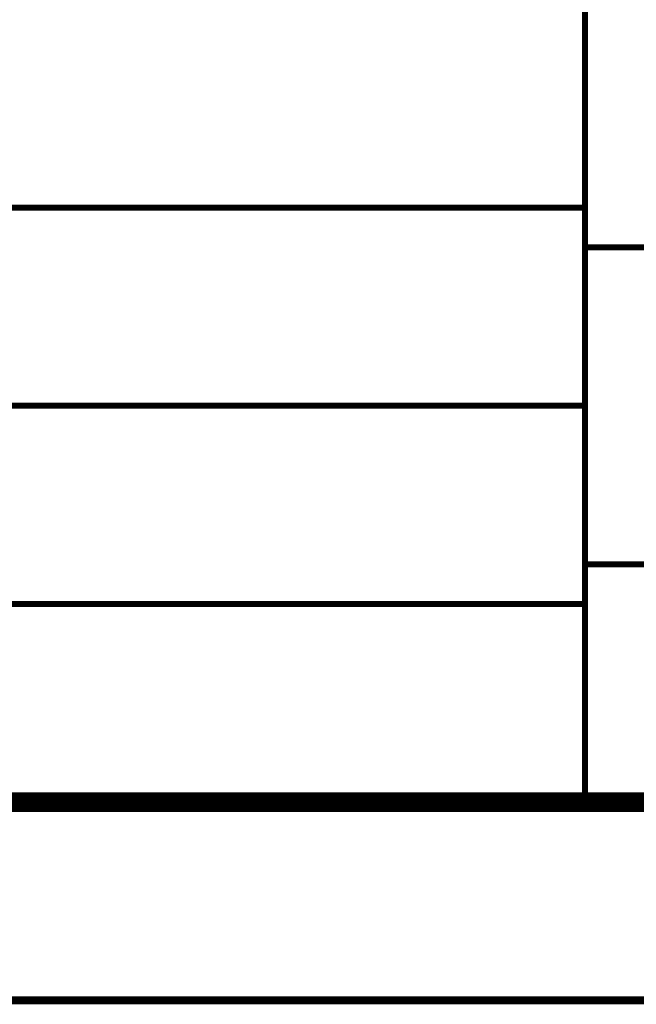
# Model space of a CAD drawing. Header units: millimetres. Extents: x 0 to 840, y 0 to 594.
# Tile 17 of 24: x 561 to 593, y 0 to 49. Entities that reach past the tile are written whole.
import ezdxf

# ---------------------------------------------------------------- set-up
doc = ezdxf.new("R2010")
doc.units = ezdxf.units.MM
doc.header["$LTSCALE"] = 46.2
doc.layers.add('C172主面板_DXF_FORMAT', color=7, linetype='CONTINUOUS')

msp = doc.modelspace()

# ---------------------------------------------------------------- linework, layer by layer
at = {"layer": 'C172主面板_DXF_FORMAT', "color": 1, "linetype": 'CONTINUOUS'}
for points, const_width in [([(590, 10), (590, 100)], 0.3), ([(470, 40), (590, 40)], 0.3), ([(590, 38), (710, 38)], 0.3), ([(470, 30), (590, 30)], 0.3), ([(590, 22), (710, 22)], 0.3), ([(470, 20), (590, 20)], 0.3), ([(-0.2, 0), (840, 0)], 0.4)]:
    msp.add_lwpolyline(points, dxfattribs=dict(at, const_width=const_width))
at = {"layer": 'C172主面板_DXF_FORMAT', "color": 7, "linetype": 'CONTINUOUS', "const_width": 1}
msp.add_lwpolyline([(49.5, 10), (830.5, 10)], dxfattribs=at)

doc.saveas('drawing.dxf')
